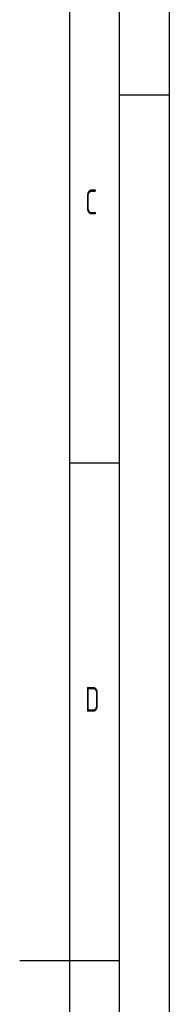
# Model space of a CAD drawing. Header units: millimetres. Extents: x 0 to 5940, y 0 to 4200.
# Tile 56 of 57: x 5790 to 5940, y 2056 to 3046. Entities that reach past the tile are written whole.
import ezdxf

# ---------------------------------------------------------------- set-up
doc = ezdxf.new("R2010")
doc.units = ezdxf.units.MM
doc.header["$LTSCALE"] = 50
doc.layers.get('0').update_dxf_attribs({"linetype": 'CONTINUOUS'})
doc.layers.add('KSB-BLATTRAND', color=2, linetype='CONTINUOUS')
doc.styles.get("Standard").update_dxf_attribs({"font": 'ISOCP.SHX'})

# ---------------------------------------------------------------- blocks, each defined once
blk = doc.blocks.new('Rahmen_A2')
at = {"color": 1, "ltscale": 150}
for p, q in [((594, 420), (594, 0)), ((584, 410), (584, 5))]:
    blk.add_line(p, q, dxfattribs=at)
at = {"layer": 'KSB-BLATTRAND'}
for p, q in [((589, 5), (589, 415)), ((594, 297), (589, 297)), ((589, 260), (584, 260)), ((579, 210), (589, 210))]:
    blk.add_line(p, q, dxfattribs=at)
at = {"layer": 'KSB-BLATTRAND', "width": 0.75}
for s, p in [('C', (585.5625, 285)), ('D', (585.5625, 235))]:
    blk.add_text(s, height=2.5, dxfattribs=at).set_placement(p)

msp = doc.modelspace()

# ---------------------------------------------------------------- block references
at = {"layer": 'KSB-BLATTRAND', "xscale": 10, "yscale": 10, "zscale": 10}
msp.add_blockref('Rahmen_A2', (0, 0), dxfattribs=at)

doc.saveas('drawing.dxf')
